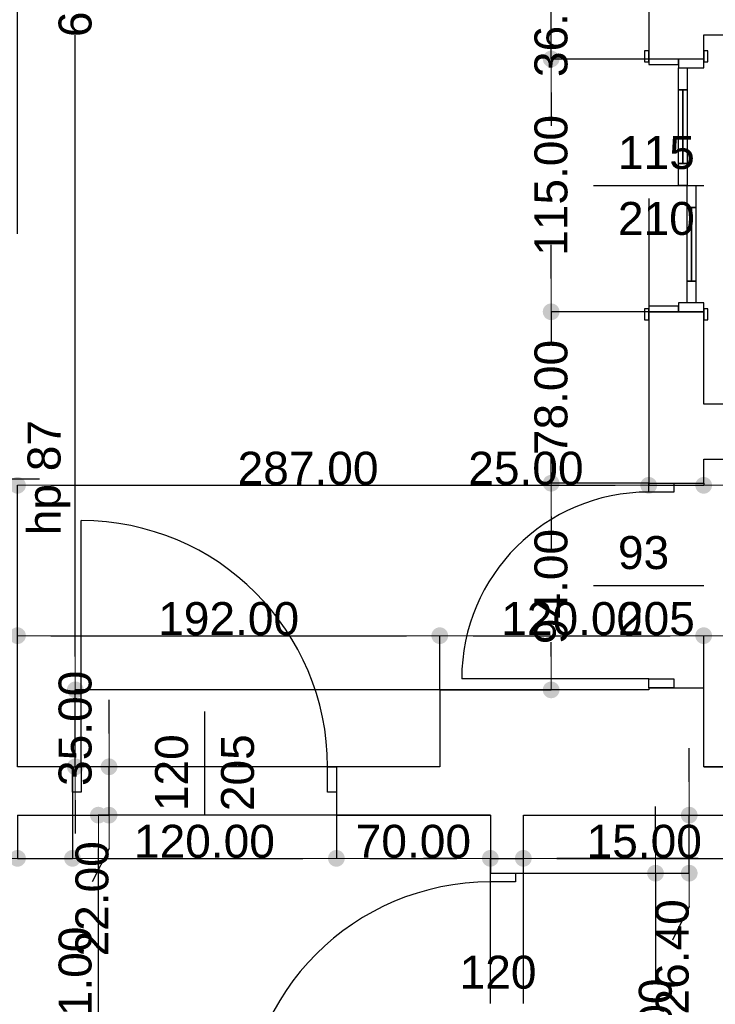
# Model space of a CAD drawing. Header units: millimetres. Extents: x -166872 to -65719, y 14266 to 44345.
# Tile 11 of 65: x -138488 to -135325, y 23389 to 27868. Entities that reach past the tile are written whole.
import ezdxf

# ---------------------------------------------------------------- set-up
doc = ezdxf.new("R2010")
doc.units = ezdxf.units.MM
doc.header["$MEASUREMENT"] = 0
for name, color, linetype in [('Drzwi', 7, 'Continuous'), ('Obiekt', 7, 'Continuous'), ('Słup', 7, 'Continuous'), ('Wymiary', 63, 'Continuous'), ('Ściana', 7, 'Continuous')]:
    doc.layers.add(name, color=color, linetype=linetype)
doc.styles.add('Arial', font='txt')
doc.dimstyles.new('GENERATED_STYLE__1', dxfattribs={"dimtxt": 150, "dimasz": 152, "dimexe": 0.18, "dimexo": 0, "dimgap": 0.09, "dimtad": 1, "dimtih": 1, "dimtoh": 1, "dimlfac": 0.1, "dimzin": 0, "dimdsep": 46, "dimtxsty": 'Arial', "dimblk": 'ARROWHEAD_11', "dimblk1": 'ARROWHEAD_11', "dimblk2": 'ARROWHEAD_11', "dimcen": 0.09, "dimclrd": 114, "dimclre": 114, "dimclrt": 114, "dimazin": 0, "dimtfac": 1, "dimtdec": 4, "dimtmove": 0, "dimatfit": 3, "dimfxl": 1, "dimtolj": 1, "dimtzin": 0, "dimarcsym": 0})
doc.dimstyles.new('GENERATED_STYLE__2', dxfattribs={"dimtxt": 150, "dimasz": 152, "dimexe": 0.18, "dimexo": 0, "dimgap": 0.09, "dimtad": 1, "dimlfac": 0.1, "dimzin": 0, "dimdsep": 46, "dimtxsty": 'Arial', "dimblk": 'ARROWHEAD_11', "dimblk1": 'ARROWHEAD_11', "dimblk2": 'ARROWHEAD_11', "dimcen": 0.09, "dimclrd": 114, "dimclre": 114, "dimclrt": 114, "dimazin": 0, "dimtfac": 1, "dimtdec": 4, "dimtmove": 0, "dimatfit": 3, "dimfxl": 1, "dimtolj": 1, "dimtzin": 0, "dimarcsym": 0})
doc.dimstyles.new('GENERATED_STYLE__3', dxfattribs={"dimtxt": 150, "dimasz": 152, "dimexe": 0.18, "dimexo": 0, "dimgap": 0.09, "dimtad": 1, "dimlfac": 0.1, "dimzin": 0, "dimdsep": 46, "dimtxsty": 'Arial', "dimblk": 'ARROWHEAD_11', "dimblk1": 'ARROWHEAD_11', "dimblk2": 'ARROWHEAD_11', "dimcen": 0.09, "dimclrd": 114, "dimclre": 114, "dimclrt": 114, "dimazin": 0, "dimtfac": 1, "dimtdec": 4, "dimtmove": 2, "dimatfit": 3, "dimfxl": 1, "dimtolj": 1, "dimtzin": 0, "dimarcsym": 0})

# ---------------------------------------------------------------- blocks, each defined once
blk = doc.blocks.new('ARROWHEAD_11')
at = {"color": 0, "linetype": 'Continuous', "lineweight": 0}
blk.add_line((0, 0), (-1, 0), dxfattribs=at)
at = {"color": 0, "linetype": 'Continuous', "lineweight": 0, "const_width": 0.25, "flags": 128}
blk.add_lwpolyline([(-0.125, 0, 1), (0.125, 0, 1)], format="xyb", close=True, dxfattribs=at)
blk = doc.blocks.new('*D5610')
at = {"layer": 'Defpoints', "color": 0}
for p in [(-138498, 24249.3), (-138248, 24249.3), (-138248, 24052.8)]:
    blk.add_point(p, dxfattribs=at)
at = {"layer": 'Wymiary', "color": 114, "lineweight": -2}
for p, q in [((-138498, 24249.3), (-138498, 24052.6)), ((-138248, 24249.3), (-138248, 24052.6)), ((-139310.3, 24052.8), (-138802, 24052.8)), ((-138802, 24052.8), (-138650, 24052.8)), ((-138498, 24052.8), (-138248, 24052.8)), ((-138096, 24052.8), (-137944, 24052.8))]:
    blk.add_line(p, q, dxfattribs=at)
at = {"layer": 'Wymiary', "color": 114, "lineweight": -2, "xscale": 152, "yscale": 152, "zscale": 152}
blk.add_blockref('ARROWHEAD_11', (-138498, 24052.8), dxfattribs=at)
at = {"layer": 'Wymiary', "color": 114, "lineweight": -2, "xscale": 152, "yscale": 152, "zscale": 152, "rotation": 180}
blk.add_blockref('ARROWHEAD_11', (-138248, 24052.8), dxfattribs=at)
at = {"layer": 'Wymiary', "color": 114, "lineweight": 13, "insert": (-139056.2, 24129.4), "char_height": 150, "attachment_point": 5, "style": 'Arial'}
blk.add_mtext('\\A1;25.00', dxfattribs=at)
blk = doc.blocks.new('*D5611')
at = {"layer": 'Defpoints', "color": 0}
for p in [(-138248, 24249.3), (-137048, 24249.3), (-137048, 24052.8)]:
    blk.add_point(p, dxfattribs=at)
at = {"layer": 'Wymiary', "color": 114, "lineweight": -2}
for p, q in [((-138248, 24249.3), (-138248, 24052.6)), ((-137048, 24249.3), (-137048, 24052.6)), ((-138096, 24052.8), (-137200, 24052.8))]:
    blk.add_line(p, q, dxfattribs=at)
at = {"layer": 'Wymiary', "color": 114, "lineweight": -2, "xscale": 152, "yscale": 152, "zscale": 152, "rotation": 180}
blk.add_blockref('ARROWHEAD_11', (-138248, 24052.8), dxfattribs=at)
at = {"layer": 'Wymiary', "color": 114, "lineweight": -2, "xscale": 152, "yscale": 152, "zscale": 152}
blk.add_blockref('ARROWHEAD_11', (-137048, 24052.8), dxfattribs=at)
at = {"layer": 'Wymiary', "color": 114, "lineweight": 13, "insert": (-137648, 24129.4), "char_height": 150, "attachment_point": 5, "style": 'Arial'}
blk.add_mtext('\\A1;120.00', dxfattribs=at)
blk = doc.blocks.new('*D5612')
at = {"layer": 'Defpoints', "color": 0}
for p in [(-137048, 24249.3), (-136348, 24052.8), (-136348, 23392.3)]:
    blk.add_point(p, dxfattribs=at)
at = {"layer": 'Wymiary', "color": 114, "lineweight": -2}
for p, q in [((-137048, 24249.3), (-137048, 24052.6)), ((-136896, 24052.8), (-136500, 24052.8)), ((-136348, 23392.3), (-136348, 24053))]:
    blk.add_line(p, q, dxfattribs=at)
at = {"layer": 'Wymiary', "color": 114, "lineweight": -2, "xscale": 152, "yscale": 152, "zscale": 152, "rotation": 180}
blk.add_blockref('ARROWHEAD_11', (-137048, 24052.8), dxfattribs=at)
at = {"layer": 'Wymiary', "color": 114, "lineweight": -2, "xscale": 152, "yscale": 152, "zscale": 152}
blk.add_blockref('ARROWHEAD_11', (-136348, 24052.8), dxfattribs=at)
at = {"layer": 'Wymiary', "color": 114, "lineweight": 13, "insert": (-136698, 24129.4), "char_height": 150, "attachment_point": 5, "style": 'Arial'}
blk.add_mtext('\\A1;70.00', dxfattribs=at)
blk = doc.blocks.new('*D5613')
at = {"layer": 'Defpoints', "color": 0}
for p in [(-136198, 24052.8), (-136348, 23392.3), (-136198, 23392.3)]:
    blk.add_point(p, dxfattribs=at)
at = {"layer": 'Wymiary', "color": 114, "lineweight": -2}
for p, q in [((-136500, 24052.8), (-136652, 24052.8)), ((-136348, 23392.3), (-136348, 24053)), ((-136348, 24052.8), (-136198, 24052.8)), ((-136198, 23392.3), (-136198, 24053)), ((-135894, 24052.8), (-136046, 24052.8)), ((-135402.4, 24052.8), (-135894, 24052.8))]:
    blk.add_line(p, q, dxfattribs=at)
at = {"layer": 'Wymiary', "color": 114, "lineweight": -2, "xscale": 152, "yscale": 152, "zscale": 152}
blk.add_blockref('ARROWHEAD_11', (-136348, 24052.8), dxfattribs=at)
at = {"layer": 'Wymiary', "color": 114, "lineweight": -2, "xscale": 152, "yscale": 152, "zscale": 152, "rotation": 180}
blk.add_blockref('ARROWHEAD_11', (-136198, 24052.8), dxfattribs=at)
at = {"layer": 'Wymiary', "color": 114, "lineweight": 13, "insert": (-135648.2, 24129.4), "char_height": 150, "attachment_point": 5, "style": 'Arial'}
blk.add_mtext('\\A1;15.00', dxfattribs=at)
blk = doc.blocks.new('*D5614')
at = {"layer": 'Defpoints', "color": 0}
for p in [(-129248, 26879.3), (-129248, 24052.8), (-136198, 23392.3)]:
    blk.add_point(p, dxfattribs=at)
at = {"layer": 'Wymiary', "color": 114, "lineweight": -2}
for p, q in [((-129248, 26879.3), (-129248, 24052.6)), ((-136198, 23392.3), (-136198, 24053)), ((-136046, 24052.8), (-129400, 24052.8))]:
    blk.add_line(p, q, dxfattribs=at)
at = {"layer": 'Wymiary', "color": 114, "lineweight": -2, "xscale": 152, "yscale": 152, "zscale": 152, "rotation": 180}
blk.add_blockref('ARROWHEAD_11', (-136198, 24052.8), dxfattribs=at)
at = {"layer": 'Wymiary', "color": 114, "lineweight": -2, "xscale": 152, "yscale": 152, "zscale": 152}
blk.add_blockref('ARROWHEAD_11', (-129248, 24052.8), dxfattribs=at)
at = {"layer": 'Wymiary', "color": 114, "lineweight": 13, "insert": (-132723, 24129.4), "char_height": 150, "attachment_point": 5, "style": 'Arial'}
blk.add_mtext('\\A1;695.00', dxfattribs=at)
blk = doc.blocks.new('*D5759')
at = {"layer": 'Defpoints', "color": 0}
for p in [(-135628, 30076.8), (-135628, 29859.3), (-138498, 26894.3)]:
    blk.add_point(p, dxfattribs=at)
at = {"layer": 'Wymiary', "color": 114, "lineweight": -2}
for p, q in [((-138498, 26894.3), (-138498, 30077)), ((-138346, 30076.8), (-135780, 30076.8)), ((-135628, 29859.3), (-135628, 30077))]:
    blk.add_line(p, q, dxfattribs=at)
at = {"layer": 'Wymiary', "color": 114, "lineweight": -2, "xscale": 152, "yscale": 152, "zscale": 152, "rotation": 180}
blk.add_blockref('ARROWHEAD_11', (-138498, 30076.8), dxfattribs=at)
at = {"layer": 'Wymiary', "color": 114, "lineweight": -2, "xscale": 152, "yscale": 152, "zscale": 152}
blk.add_blockref('ARROWHEAD_11', (-135628, 30076.8), dxfattribs=at)
at = {"layer": 'Wymiary', "color": 114, "lineweight": 13, "insert": (-137063, 30153.5), "char_height": 150, "attachment_point": 5, "style": 'Arial'}
blk.add_mtext('\\A1;287.00', dxfattribs=at)
blk = doc.blocks.new('*D5761')
at = {"layer": 'Defpoints', "color": 0}
for p in [(-136071.5, 25759.3), (-135628, 25759.3), (-136578, 24819.3)]:
    blk.add_point(p, dxfattribs=at)
at = {"layer": 'Wymiary', "color": 114, "lineweight": -2}
for p, q in [((-135628, 25759.3), (-136071.6, 25759.3)), ((-136071.5, 25607.3), (-136071.5, 25542.2)), ((-136071.5, 24971.3), (-136071.5, 25036.4)), ((-136578, 24819.3), (-136071.3, 24819.3))]:
    blk.add_line(p, q, dxfattribs=at)
at = {"layer": 'Wymiary', "color": 114, "lineweight": -2, "xscale": 152, "yscale": 152, "zscale": 152}
for p, rotation in [((-136071.5, 25759.3), 90), ((-136071.5, 24819.3), 270)]:
    blk.add_blockref('ARROWHEAD_11', p, dxfattribs=dict(at, rotation=rotation))
at = {"layer": 'Wymiary', "color": 114, "lineweight": 13, "insert": (-136071.5, 25289.3), "char_height": 150, "attachment_point": 5, "rotation": 90, "style": 'Arial'}
blk.add_mtext('\\A1;94.00', dxfattribs=at)
blk = doc.blocks.new('*D5762')
at = {"layer": 'Defpoints', "color": 0}
for p in [(-136071.5, 26539.3), (-135628, 26539.3), (-135628, 25759.3)]:
    blk.add_point(p, dxfattribs=at)
at = {"layer": 'Wymiary', "color": 114, "lineweight": -2}
for p, q in [((-136071.5, 26691.3), (-136071.5, 26843.3)), ((-135628, 26539.3), (-136071.6, 26539.3)), ((-136071.5, 26539.3), (-136071.5, 26401.6)), ((-136071.5, 25759.3), (-136071.5, 25897)), ((-135628, 25759.3), (-136071.6, 25759.3)), ((-136071.5, 25607.3), (-136071.5, 25455.3))]:
    blk.add_line(p, q, dxfattribs=at)
at = {"layer": 'Wymiary', "color": 114, "lineweight": -2, "xscale": 152, "yscale": 152, "zscale": 152}
for p, rotation in [((-136071.5, 26539.3), 270), ((-136071.5, 25759.3), 90)]:
    blk.add_blockref('ARROWHEAD_11', p, dxfattribs=dict(at, rotation=rotation))
at = {"layer": 'Wymiary', "color": 114, "lineweight": 13, "insert": (-136071.5, 26149.3), "char_height": 150, "attachment_point": 5, "rotation": 90, "style": 'Arial'}
blk.add_mtext('\\A1;78.00', dxfattribs=at)
blk = doc.blocks.new('*D5763')
at = {"layer": 'Defpoints', "color": 0}
for p in [(-136071.5, 27689.3), (-135628, 27689.3), (-135628, 26539.3)]:
    blk.add_point(p, dxfattribs=at)
at = {"layer": 'Wymiary', "color": 114, "lineweight": -2}
for p, q in [((-135628, 27689.3), (-136071.6, 27689.3)), ((-136071.5, 27537.3), (-136071.5, 27418.4)), ((-136071.5, 26691.3), (-136071.5, 26810.1)), ((-135628, 26539.3), (-136071.6, 26539.3))]:
    blk.add_line(p, q, dxfattribs=at)
at = {"layer": 'Wymiary', "color": 114, "lineweight": -2, "xscale": 152, "yscale": 152, "zscale": 152}
for p, rotation in [((-136071.5, 27689.3), 90), ((-136071.5, 26539.3), 270)]:
    blk.add_blockref('ARROWHEAD_11', p, dxfattribs=dict(at, rotation=rotation))
at = {"layer": 'Wymiary', "color": 114, "lineweight": 13, "insert": (-136071.5, 27114.3), "char_height": 150, "attachment_point": 5, "rotation": 90, "style": 'Arial'}
blk.add_mtext('\\A1;115.00', dxfattribs=at)
blk = doc.blocks.new('*D5764')
at = {"layer": 'Defpoints', "color": 0}
for p in [(-136071.5, 28049.3), (-135628, 28049.3), (-135628, 27689.3)]:
    blk.add_point(p, dxfattribs=at)
at = {"layer": 'Wymiary', "color": 114, "lineweight": -2}
for p, q in [((-136071.5, 28201.3), (-136071.5, 28353.3)), ((-135628, 28049.3), (-136071.6, 28049.3)), ((-136071.5, 27689.3), (-136071.5, 28049.3)), ((-135628, 27689.3), (-136071.6, 27689.3)), ((-136071.5, 27537.3), (-136071.5, 27385.3))]:
    blk.add_line(p, q, dxfattribs=at)
at = {"layer": 'Wymiary', "color": 114, "lineweight": -2, "xscale": 152, "yscale": 152, "zscale": 152}
for p, rotation in [((-136071.5, 28049.3), 270), ((-136071.5, 27689.3), 90)]:
    blk.add_blockref('ARROWHEAD_11', p, dxfattribs=dict(at, rotation=rotation))
at = {"layer": 'Wymiary', "color": 114, "lineweight": 13, "insert": (-136071.5, 27869.3), "char_height": 150, "attachment_point": 5, "rotation": 90, "style": 'Arial'}
blk.add_mtext('\\A1;36.00', dxfattribs=at)
blk = doc.blocks.new('*D5768')
at = {"layer": 'Defpoints', "color": 0}
for p in [(-138081.9, 24469.3), (-136578, 24469.3), (-138276.6, 24249.3)]:
    blk.add_point(p, dxfattribs=at)
at = {"layer": 'Wymiary', "color": 114, "lineweight": -2}
for p, q in [((-138081.9, 24621.3), (-138081.9, 24773.3)), ((-136578, 24469.3), (-138082.1, 24469.3)), ((-138081.9, 24249.3), (-138081.9, 24469.3)), ((-138276.6, 24249.3), (-138081.8, 24249.3)), ((-138081.9, 24097.3), (-138158.6, 23945.3))]:
    blk.add_line(p, q, dxfattribs=at)
at = {"layer": 'Wymiary', "color": 114, "lineweight": -2, "xscale": 152, "yscale": 152, "zscale": 152}
for p, rotation in [((-138081.9, 24469.3), 270), ((-138081.9, 24249.3), 90)]:
    blk.add_blockref('ARROWHEAD_11', p, dxfattribs=dict(at, rotation=rotation))
at = {"layer": 'Wymiary', "color": 114, "lineweight": 13, "insert": (-138158.6, 23868.6), "char_height": 150, "attachment_point": 5, "rotation": 90, "style": 'Arial'}
blk.add_mtext('\\A1;22.00', dxfattribs=at)
blk = doc.blocks.new('*D5769')
at = {"layer": 'Defpoints', "color": 0}
for p in [(-138235.3, 24819.3), (-136578, 24819.3), (-136578, 24469.3)]:
    blk.add_point(p, dxfattribs=at)
at = {"layer": 'Wymiary', "color": 114, "lineweight": -2}
for p, q in [((-138235.3, 24971.3), (-138235.3, 25123.3)), ((-136578, 24819.3), (-138235.5, 24819.3)), ((-138235.3, 24469.3), (-138235.3, 24819.3)), ((-136578, 24469.3), (-138235.5, 24469.3)), ((-138235.3, 24317.3), (-138235.3, 24165.3))]:
    blk.add_line(p, q, dxfattribs=at)
at = {"layer": 'Wymiary', "color": 114, "lineweight": -2, "xscale": 152, "yscale": 152, "zscale": 152}
for p, rotation in [((-138235.3, 24819.3), 270), ((-138235.3, 24469.3), 90)]:
    blk.add_blockref('ARROWHEAD_11', p, dxfattribs=dict(at, rotation=rotation))
at = {"layer": 'Wymiary', "color": 114, "lineweight": 13, "insert": (-138235.3, 24644.3), "char_height": 150, "attachment_point": 5, "rotation": 90, "style": 'Arial'}
blk.add_mtext('\\A1;35.00', dxfattribs=at)
blk = doc.blocks.new('*D5770')
at = {"layer": 'Defpoints', "color": 0}
for p in [(-138235.3, 31399.3), (-136278, 31399.3), (-136578, 24819.3)]:
    blk.add_point(p, dxfattribs=at)
at = {"layer": 'Wymiary', "color": 114, "lineweight": -2}
for p, q in [((-136278, 31399.3), (-138235.5, 31399.3)), ((-138235.3, 31247.3), (-138235.3, 28420.9)), ((-138235.3, 24971.3), (-138235.3, 27797.7)), ((-136578, 24819.3), (-138235.5, 24819.3))]:
    blk.add_line(p, q, dxfattribs=at)
at = {"layer": 'Wymiary', "color": 114, "lineweight": -2, "xscale": 152, "yscale": 152, "zscale": 152}
for p, rotation in [((-138235.3, 31399.3), 90), ((-138235.3, 24819.3), 270)]:
    blk.add_blockref('ARROWHEAD_11', p, dxfattribs=dict(at, rotation=rotation))
at = {"layer": 'Wymiary', "color": 114, "lineweight": 13, "insert": (-138235.3, 28109.3), "char_height": 150, "attachment_point": 5, "rotation": 90, "style": 'Arial'}
blk.add_mtext('\\A1;658.00', dxfattribs=at)
blk = doc.blocks.new('*D5787')
at = {"layer": 'Defpoints', "color": 0}
for p in [(-135628, 27054.3), (-135628, 25749.8), (-138498, 24469.3)]:
    blk.add_point(p, dxfattribs=at)
at = {"layer": 'Wymiary', "color": 114, "lineweight": -2}
for p, q in [((-135628, 27054.3), (-135628, 25749.6)), ((-138498, 24469.3), (-138498, 25750)), ((-138346, 25749.8), (-135780, 25749.8))]:
    blk.add_line(p, q, dxfattribs=at)
at = {"layer": 'Wymiary', "color": 114, "lineweight": -2, "xscale": 152, "yscale": 152, "zscale": 152, "rotation": 180}
blk.add_blockref('ARROWHEAD_11', (-138498, 25749.8), dxfattribs=at)
at = {"layer": 'Wymiary', "color": 114, "lineweight": -2, "xscale": 152, "yscale": 152, "zscale": 152}
blk.add_blockref('ARROWHEAD_11', (-135628, 25749.8), dxfattribs=at)
at = {"layer": 'Wymiary', "color": 114, "lineweight": 13, "insert": (-137176.8, 25826.5), "char_height": 150, "attachment_point": 5, "style": 'Arial'}
blk.add_mtext('\\A1;287.00', dxfattribs=at)
blk = doc.blocks.new('*D5788')
at = {"layer": 'Defpoints', "color": 0}
for p in [(-135628, 27054.3), (-135378, 25759.3), (-135378, 25749.8)]:
    blk.add_point(p, dxfattribs=at)
at = {"layer": 'Wymiary', "color": 114, "lineweight": -2}
for p, q in [((-135628, 27054.3), (-135628, 25749.6)), ((-135378, 25759.3), (-135378, 25749.6)), ((-136440.3, 25749.8), (-135932, 25749.8)), ((-135932, 25749.8), (-135780, 25749.8)), ((-135628, 25749.8), (-135378, 25749.8)), ((-135226, 25749.8), (-135074, 25749.8))]:
    blk.add_line(p, q, dxfattribs=at)
at = {"layer": 'Wymiary', "color": 114, "lineweight": -2, "xscale": 152, "yscale": 152, "zscale": 152}
blk.add_blockref('ARROWHEAD_11', (-135628, 25749.8), dxfattribs=at)
at = {"layer": 'Wymiary', "color": 114, "lineweight": -2, "xscale": 152, "yscale": 152, "zscale": 152, "rotation": 180}
blk.add_blockref('ARROWHEAD_11', (-135378, 25749.8), dxfattribs=at)
at = {"layer": 'Wymiary', "color": 114, "lineweight": 13, "insert": (-136186.2, 25826.5), "char_height": 150, "attachment_point": 5, "style": 'Arial'}
blk.add_mtext('\\A1;25.00', dxfattribs=at)
blk = doc.blocks.new('*D5789')
at = {"layer": 'Defpoints', "color": 0}
for p in [(-132978, 25869.3), (-135378, 25759.3), (-132978, 25749.8)]:
    blk.add_point(p, dxfattribs=at)
at = {"layer": 'Wymiary', "color": 114, "lineweight": -2}
for p, q in [((-132978, 25869.3), (-132978, 25749.6)), ((-135378, 25759.3), (-135378, 25749.6)), ((-135226, 25749.8), (-133130, 25749.8))]:
    blk.add_line(p, q, dxfattribs=at)
at = {"layer": 'Wymiary', "color": 114, "lineweight": -2, "xscale": 152, "yscale": 152, "zscale": 152, "rotation": 180}
blk.add_blockref('ARROWHEAD_11', (-135378, 25749.8), dxfattribs=at)
at = {"layer": 'Wymiary', "color": 114, "lineweight": -2, "xscale": 152, "yscale": 152, "zscale": 152}
blk.add_blockref('ARROWHEAD_11', (-132978, 25749.8), dxfattribs=at)
at = {"layer": 'Wymiary', "color": 114, "lineweight": 13, "insert": (-134178, 25826.5), "char_height": 150, "attachment_point": 5, "style": 'Arial'}
blk.add_mtext('\\A1;240.00', dxfattribs=at)
blk = doc.blocks.new('*D5790')
at = {"layer": 'Defpoints', "color": 0}
for p in [(-136578, 25065.8), (-136578, 24819.3), (-138498, 24469.3)]:
    blk.add_point(p, dxfattribs=at)
at = {"layer": 'Wymiary', "color": 114, "lineweight": -2}
for p, q in [((-138498, 24469.3), (-138498, 25066)), ((-138346, 25065.8), (-136730, 25065.8)), ((-136578, 24819.3), (-136578, 25066))]:
    blk.add_line(p, q, dxfattribs=at)
at = {"layer": 'Wymiary', "color": 114, "lineweight": -2, "xscale": 152, "yscale": 152, "zscale": 152, "rotation": 180}
blk.add_blockref('ARROWHEAD_11', (-138498, 25065.8), dxfattribs=at)
at = {"layer": 'Wymiary', "color": 114, "lineweight": -2, "xscale": 152, "yscale": 152, "zscale": 152}
blk.add_blockref('ARROWHEAD_11', (-136578, 25065.8), dxfattribs=at)
at = {"layer": 'Wymiary', "color": 114, "lineweight": 13, "insert": (-137538, 25142.5), "char_height": 150, "attachment_point": 5, "style": 'Arial'}
blk.add_mtext('\\A1;192.00', dxfattribs=at)
blk = doc.blocks.new('*D5791')
at = {"layer": 'Defpoints', "color": 0}
for p in [(-135378, 25065.8), (-136578, 24819.3), (-135378, 24829.3)]:
    blk.add_point(p, dxfattribs=at)
at = {"layer": 'Wymiary', "color": 114, "lineweight": -2}
for p, q in [((-136578, 24819.3), (-136578, 25066)), ((-136426, 25065.8), (-135530, 25065.8)), ((-135378, 24829.3), (-135378, 25066))]:
    blk.add_line(p, q, dxfattribs=at)
at = {"layer": 'Wymiary', "color": 114, "lineweight": -2, "xscale": 152, "yscale": 152, "zscale": 152, "rotation": 180}
blk.add_blockref('ARROWHEAD_11', (-136578, 25065.8), dxfattribs=at)
at = {"layer": 'Wymiary', "color": 114, "lineweight": -2, "xscale": 152, "yscale": 152, "zscale": 152}
blk.add_blockref('ARROWHEAD_11', (-135378, 25065.8), dxfattribs=at)
at = {"layer": 'Wymiary', "color": 114, "lineweight": 13, "insert": (-135978, 25142.5), "char_height": 150, "attachment_point": 5, "style": 'Arial'}
blk.add_mtext('\\A1;120.00', dxfattribs=at)
blk = doc.blocks.new('*D5792')
at = {"layer": 'Defpoints', "color": 0}
for p in [(-134418, 25065.8), (-135378, 24829.3), (-134418, 24859.3)]:
    blk.add_point(p, dxfattribs=at)
at = {"layer": 'Wymiary', "color": 114, "lineweight": -2}
for p, q in [((-135378, 24829.3), (-135378, 25066)), ((-135226, 25065.8), (-134570, 25065.8)), ((-134418, 24859.3), (-134418, 25066))]:
    blk.add_line(p, q, dxfattribs=at)
at = {"layer": 'Wymiary', "color": 114, "lineweight": -2, "xscale": 152, "yscale": 152, "zscale": 152, "rotation": 180}
blk.add_blockref('ARROWHEAD_11', (-135378, 25065.8), dxfattribs=at)
at = {"layer": 'Wymiary', "color": 114, "lineweight": -2, "xscale": 152, "yscale": 152, "zscale": 152}
blk.add_blockref('ARROWHEAD_11', (-134418, 25065.8), dxfattribs=at)
at = {"layer": 'Wymiary', "color": 114, "lineweight": 13, "insert": (-134898, 25142.5), "char_height": 150, "attachment_point": 5, "style": 'Arial'}
blk.add_mtext('\\A1;96.00', dxfattribs=at)
blk = doc.blocks.new('*D5794')
at = {"layer": 'Defpoints', "color": 0}
for p in [(-135031.2, 25869.3), (-132978, 25869.3), (-135378, 24469.3)]:
    blk.add_point(p, dxfattribs=at)
at = {"layer": 'Wymiary', "color": 114, "lineweight": -2}
for p, q in [((-132978, 25869.3), (-135031.3, 25869.3)), ((-135031.2, 25717.3), (-135031.2, 25473.4)), ((-135031.2, 24621.3), (-135031.2, 24865.1)), ((-135378, 24469.3), (-135031, 24469.3))]:
    blk.add_line(p, q, dxfattribs=at)
at = {"layer": 'Wymiary', "color": 114, "lineweight": -2, "xscale": 152, "yscale": 152, "zscale": 152}
for p, rotation in [((-135031.2, 25869.3), 90), ((-135031.2, 24469.3), 270)]:
    blk.add_blockref('ARROWHEAD_11', p, dxfattribs=dict(at, rotation=rotation))
at = {"layer": 'Wymiary', "color": 114, "lineweight": 13, "insert": (-135031.2, 25169.3), "char_height": 150, "attachment_point": 5, "rotation": 90, "style": 'Arial'}
blk.add_mtext('\\A1;140.00', dxfattribs=at)
blk = doc.blocks.new('*D5799')
at = {"layer": 'Defpoints', "color": 0}
for p in [(-138130.3, 24249.3), (-136348, 24249.3), (-136657.2, 21839.3)]:
    blk.add_point(p, dxfattribs=at)
at = {"layer": 'Wymiary', "color": 114, "lineweight": -2}
for p, q in [((-136348, 24249.3), (-138130.5, 24249.3)), ((-138130.3, 21991.3), (-138130.3, 24097.3)), ((-136657.2, 21839.3), (-138130.5, 21839.3))]:
    blk.add_line(p, q, dxfattribs=at)
at = {"layer": 'Wymiary', "color": 114, "lineweight": -2, "xscale": 152, "yscale": 152, "zscale": 152}
for p, rotation in [((-138130.3, 24249.3), 90), ((-138130.3, 21839.3), 270)]:
    blk.add_blockref('ARROWHEAD_11', p, dxfattribs=dict(at, rotation=rotation))
at = {"layer": 'Wymiary', "color": 114, "lineweight": 13, "insert": (-138235.3, 23421.9), "char_height": 150, "attachment_point": 5, "rotation": 90, "style": 'Arial'}
blk.add_mtext('\\A1;241.00', dxfattribs=at)
blk = doc.blocks.new('*D5801')
at = {"layer": 'Defpoints', "color": 0}
for p in [(-136198, 23985.3), (-135597, 23985.3), (-136198, 22785.3)]:
    blk.add_point(p, dxfattribs=at)
at = {"layer": 'Wymiary', "color": 114, "lineweight": -2}
for p, q in [((-135597, 24137.3), (-135597, 24289.3)), ((-136198, 23985.3), (-135596.8, 23985.3)), ((-135597, 23985.3), (-135597, 23489.9)), ((-135597, 22785.3), (-135597, 22881.6)), ((-136198, 22785.3), (-135596.8, 22785.3)), ((-135597, 22633.3), (-135597, 22481.3))]:
    blk.add_line(p, q, dxfattribs=at)
at = {"layer": 'Wymiary', "color": 114, "lineweight": -2, "xscale": 152, "yscale": 152, "zscale": 152}
for p, rotation in [((-135597, 23985.3), 270), ((-135597, 22785.3), 90)]:
    blk.add_blockref('ARROWHEAD_11', p, dxfattribs=dict(at, rotation=rotation))
at = {"layer": 'Wymiary', "color": 114, "lineweight": 13, "insert": (-135597, 23185.7), "char_height": 150, "attachment_point": 5, "rotation": 90, "style": 'Arial'}
blk.add_mtext('\\A1;120.00', dxfattribs=at)
blk = doc.blocks.new('*D5802')
at = {"layer": 'Defpoints', "color": 0}
for p in [(-136198, 24249.3), (-135443.7, 24249.3), (-136198, 23985.3)]:
    blk.add_point(p, dxfattribs=at)
at = {"layer": 'Wymiary', "color": 114, "lineweight": -2}
for p, q in [((-135443.7, 24401.3), (-135443.7, 24553.3)), ((-136198, 24249.3), (-135443.5, 24249.3)), ((-135443.7, 23985.3), (-135443.7, 24249.3)), ((-136198, 23985.3), (-135443.5, 23985.3)), ((-135443.7, 23833.3), (-135520.3, 23681.3))]:
    blk.add_line(p, q, dxfattribs=at)
at = {"layer": 'Wymiary', "color": 114, "lineweight": -2, "xscale": 152, "yscale": 152, "zscale": 152}
for p, rotation in [((-135443.7, 24249.3), 270), ((-135443.7, 23985.3), 90)]:
    blk.add_blockref('ARROWHEAD_11', p, dxfattribs=dict(at, rotation=rotation))
at = {"layer": 'Wymiary', "color": 114, "lineweight": 13, "insert": (-135520.3, 23604.6), "char_height": 150, "attachment_point": 5, "rotation": 90, "style": 'Arial'}
blk.add_mtext('\\A1;26.40', dxfattribs=at)

msp = doc.modelspace()

# ---------------------------------------------------------------- linework, layer by layer
at = {"layer": 'Drzwi'}
for p, q in [((-135628.018, 27726.281), (-135647.018, 27726.281)), ((-135647.018, 27726.281), (-135647.018, 27676.281)), ((-135628.018, 27676.281), (-135628.018, 27726.281)), ((-135628.018, 27689.281), (-135628.018, 27726.281)), ((-135493.018, 27689.281), (-135628.018, 27689.281)), ((-135628.018, 27689.281), (-135628.018, 27664.281)), ((-135493.018, 27689.281), (-135628.018, 27689.281)), ((-135493.018, 27664.281), (-135493.018, 27689.281)), ((-135378.018, 27689.281), (-135493.018, 27689.281)), ((-135493.018, 27689.281), (-135493.018, 27649.281)), ((-135378.018, 27689.281), (-135493.018, 27689.281)), ((-135359.018, 27726.281), (-135378.018, 27726.281)), ((-135378.018, 27726.281), (-135378.018, 27676.281)), ((-135378.018, 27689.281), (-135378.018, 27726.281)), ((-135378.018, 27649.281), (-135378.018, 27689.281)), ((-135359.018, 27676.281), (-135359.018, 27726.281)), ((-135647.018, 27676.281), (-135628.018, 27676.281)), ((-135628.018, 27664.281), (-135493.018, 27664.281)), ((-135493.018, 27649.281), (-135378.018, 27649.281)), ((-135493.018, 27549.281), (-135493.018, 27649.281)), ((-135493.018, 27649.281), (-135453.018, 27649.281)), ((-135453.018, 27649.281), (-135453.018, 27549.281)), ((-135378.018, 27676.281), (-135359.018, 27676.281)), ((-135493.018, 27549.281), (-135473.018, 27549.281)), ((-135493.018, 27214.281), (-135493.018, 27549.281)), ((-135453.018, 27549.281), (-135493.018, 27549.281)), ((-135473.018, 27549.281), (-135473.018, 27214.281)), ((-135473.018, 27549.281), (-135453.018, 27549.281)), ((-135473.018, 27214.281), (-135473.018, 27549.281)), ((-135473.018, 27214.281), (-135473.018, 27549.281)), ((-135453.018, 27549.281), (-135453.018, 27214.281)), ((-135473.018, 27214.281), (-135493.018, 27214.281)), ((-135493.018, 27114.281), (-135493.018, 27214.281)), ((-135493.018, 27214.281), (-135453.018, 27214.281)), ((-135453.018, 27214.281), (-135473.018, 27214.281)), ((-135453.018, 27214.281), (-135453.018, 27114.281)), ((-135453.018, 27114.281), (-135493.018, 27114.281)), ((-135453.018, 27014.281), (-135453.018, 27114.281)), ((-135453.018, 27114.281), (-135413.018, 27114.281)), ((-135413.018, 27114.281), (-135413.018, 27014.281)), ((-135453.018, 27014.281), (-135433.018, 27014.281)), ((-135453.018, 26679.281), (-135453.018, 27014.281)), ((-135413.018, 27014.281), (-135453.018, 27014.281)), ((-135433.018, 27014.281), (-135433.018, 26679.281)), ((-135433.018, 27014.281), (-135413.018, 27014.281)), ((-135433.018, 26679.281), (-135433.018, 27014.281)), ((-135433.018, 26679.281), (-135433.018, 27014.281)), ((-135413.018, 27014.281), (-135413.018, 26679.281)), ((-135433.018, 26679.281), (-135453.018, 26679.281)), ((-135453.018, 26579.281), (-135453.018, 26679.281)), ((-135453.018, 26679.281), (-135413.018, 26679.281)), ((-135413.018, 26679.281), (-135433.018, 26679.281)), ((-135413.018, 26679.281), (-135413.018, 26579.281)), ((-135493.018, 26564.281), (-135628.018, 26564.281)), ((-135628.018, 26564.281), (-135628.018, 26539.281)), ((-135378.018, 26579.281), (-135493.018, 26579.281)), ((-135493.018, 26579.281), (-135493.018, 26539.281)), ((-135493.018, 26539.281), (-135493.018, 26564.281)), ((-135413.018, 26579.281), (-135453.018, 26579.281)), ((-135378.018, 26539.281), (-135378.018, 26579.281)), ((-135647.018, 26552.281), (-135647.018, 26502.281)), ((-135628.018, 26552.281), (-135647.018, 26552.281)), ((-135628.018, 26502.281), (-135628.018, 26552.281)), ((-135628.018, 26539.281), (-135493.018, 26539.281)), ((-135493.018, 26539.281), (-135628.018, 26539.281)), ((-135628.018, 26539.281), (-135628.018, 26502.281)), ((-135493.018, 26539.281), (-135378.018, 26539.281)), ((-135378.018, 26539.281), (-135493.018, 26539.281)), ((-135378.018, 26552.281), (-135378.018, 26502.281)), ((-135359.018, 26552.281), (-135378.018, 26552.281)), ((-135378.018, 26539.281), (-135378.018, 26502.281)), ((-135359.018, 26502.281), (-135359.018, 26552.281)), ((-135647.018, 26502.281), (-135628.018, 26502.281)), ((-135378.018, 26502.281), (-135359.018, 26502.281)), ((-135628.018, 25719.281), (-135628.018, 25759.281)), ((-135628.018, 25759.281), (-135513.018, 25759.281)), ((-135628.018, 25759.281), (-135513.018, 25759.281)), ((-135513.018, 25759.281), (-135513.018, 25719.281)), ((-135513.018, 25719.281), (-135628.018, 25719.281)), ((-138208.018, 24469.281), (-138208.018, 25589.281)), ((-135628.018, 24869.281), (-136478.018, 24869.281)), ((-135628.018, 24829.281), (-135628.018, 24869.281)), ((-135628.018, 24869.281), (-135513.018, 24869.281)), ((-135513.018, 24869.281), (-135513.018, 24829.281)), ((-135513.018, 24829.281), (-135628.018, 24829.281)), ((-135628.018, 24829.281), (-135513.018, 24829.281)), ((-138248.018, 24469.281), (-138208.018, 24469.281)), ((-138248.018, 24354.281), (-138248.018, 24469.281)), ((-138248.018, 24469.281), (-138248.018, 24354.281)), ((-138208.018, 24469.281), (-138208.018, 24354.281)), ((-137088.018, 24354.281), (-137088.018, 24469.281)), ((-137088.018, 24469.281), (-137048.018, 24469.281)), ((-137048.018, 24469.281), (-137048.018, 24354.281)), ((-137048.018, 24469.281), (-137048.018, 24354.281)), ((-138208.018, 24354.281), (-138248.018, 24354.281)), ((-137048.018, 24354.281), (-137088.018, 24354.281)), ((-136348.018, 23945.281), (-136348.018, 23985.281)), ((-136348.018, 23985.281), (-136233.018, 23985.281)), ((-136348.018, 23985.281), (-136233.018, 23985.281)), ((-136233.018, 23985.281), (-136233.018, 23945.281)), ((-136233.018, 23945.281), (-136348.018, 23945.281))]:
    msp.add_line(p, q, dxfattribs=at)
for centre, radius, start, end in [((-135628.018, 24869.281), 850, 90, 180), ((-138208.018, 24469.281), 1120, 0, 90), ((-136348.018, 22825.281), 1120, 90, 180)]:
    msp.add_arc(centre, radius, start, end, dxfattribs=at)
at = {"layer": 'Obiekt'}
for p, q in [((-135879.397, 27114.281), (-135378.018, 27114.281)), ((-139138.018, 25779.281), (-138398.018, 25779.281)), ((-135879.397, 25294.281), (-135378.018, 25294.281)), ((-137648.018, 24720.66), (-137648.018, 24249.281))]:
    msp.add_line(p, q, dxfattribs=at)
at = {"layer": 'Słup'}
for p, q in [((-136578.018, 24819.281), (-136578.018, 24469.281)), ((-135628.018, 24819.281), (-136578.018, 24819.281))]:
    msp.add_line(p, q, dxfattribs=at)
at = {"layer": 'Ściana'}
for p, q in [((-135628.018, 27689.281), (-135628.018, 27726.281)), ((-135493.018, 27689.281), (-135628.018, 27689.281)), ((-135378.018, 27689.281), (-135493.018, 27689.281)), ((-135378.018, 27689.281), (-135378.018, 27726.281)), ((-135628.018, 26539.281), (-135628.018, 26502.281)), ((-135493.018, 26539.281), (-135628.018, 26539.281)), ((-135378.018, 26539.281), (-135493.018, 26539.281)), ((-135378.018, 26539.281), (-135378.018, 26502.281)), ((-135628.018, 25759.281), (-135513.018, 25759.281)), ((-135513.018, 25759.281), (-135378.018, 25759.281)), ((-135628.018, 24829.281), (-135513.018, 24829.281)), ((-135513.018, 24829.281), (-135378.018, 24829.281)), ((-138248.018, 24469.281), (-138248.018, 24354.281)), ((-137048.018, 24469.281), (-137048.018, 24354.281)), ((-138248.018, 24354.281), (-138248.018, 24249.281)), ((-137048.018, 24354.281), (-137048.018, 24249.281)), ((-136348.018, 23985.281), (-136233.018, 23985.281)), ((-136233.018, 23985.281), (-136198.018, 23985.281))]:
    msp.add_line(p, q, dxfattribs=at)
at = {"layer": 'Ściana', "flags": 128}
for points in [[(-135628.018, 28049.281), (-135628.018, 27689.281)], [(-135378.018, 27689.281), (-135378.018, 27799.281)], [(-135378.018, 27799.281), (-133078.018, 27799.281)], [(-135628.018, 26539.281), (-135628.018, 25759.281)], [(-135378.018, 26119.281), (-135378.018, 26539.281)], [(-133078.018, 26119.281), (-135378.018, 26119.281)], [(-135378.018, 25759.281), (-135378.018, 25869.281)], [(-135378.018, 25869.281), (-132978.018, 25869.281)], [(-135628.018, 24829.281), (-135628.018, 24819.281)], [(-135378.018, 24469.281), (-135378.018, 24829.281)], [(-138248.018, 24469.281), (-138498.018, 24469.281)], [(-136578.018, 24469.281), (-137048.018, 24469.281)], [(-134418.018, 24469.281), (-135378.018, 24469.281)], [(-138498.018, 24249.281), (-138248.018, 24249.281)], [(-137048.018, 24249.281), (-136348.018, 24249.281)], [(-136348.018, 24249.281), (-136348.018, 23985.281)], [(-136198.018, 24249.281), (-129248.018, 24249.281)], [(-136198.018, 23985.281), (-136198.018, 24249.281)]]:
    msp.add_lwpolyline(points, dxfattribs=at)

# ---------------------------------------------------------------- texts
at = {"layer": 'Obiekt', "char_height": 150, "attachment_point": 7, "style": 'Arial'}
for s, insert in [('\\A1;{\\fArial|b0|i0|c238|p38;115}', (-135767.845, 27186.813)), ('\\A1;{\\fArial|b0|i0|c238|p38;210}', (-135767.845, 26886.813)), ('\\A1;{\\fArial|b0|i0|c238|p38;93}', (-135767.845, 25366.71)), ('\\A1;{\\fArial|b0|i0|c238|p38;205}', (-135767.845, 25066.813)), ('\\A1;{\\fArial|b0|i0|c238|p38;120}', (-136487.845, 23457.813))]:
    msp.add_mtext(s, dxfattribs=dict(at, insert=insert))
at = {"layer": 'Obiekt', "char_height": 150, "attachment_point": 7, "rotation": 90, "style": 'Arial'}
for s, insert in [('\\A1;{\\fArial|b0|i0|c238|p38;hp 87}', (-138257.184, 25522.824)), ('\\A1;{\\fArial|b0|i0|c238|p38;120}', (-137720.55, 24267.621)), ('\\A1;{\\fArial|b0|i0|c238|p38;205}', (-137420.55, 24267.621))]:
    msp.add_mtext(s, dxfattribs=dict(at, insert=insert))

# ---------------------------------------------------------------- dimensions: what is measured, and where the dimension line sits
at = {"layer": 'Wymiary', "lineweight": 13}
for base, p1, p2, dimstyle, picture, middle in [((-138235.29, 31399.281), (-136578.018, 24819.281), (-136278.018, 31399.281), 'GENERATED_STYLE__2', '*D5770', (-138235.29, 28109.281)), ((-136071.453, 28049.281), (-135628.018, 27689.281), (-135628.018, 28049.281), 'GENERATED_STYLE__2', '*D5764', (-136071.453, 27869.281)), ((-136071.453, 27689.281), (-135628.018, 26539.281), (-135628.018, 27689.281), 'GENERATED_STYLE__2', '*D5763', (-136071.453, 27114.281)), ((-136071.453, 26539.281), (-135628.018, 25759.281), (-135628.018, 26539.281), 'GENERATED_STYLE__2', '*D5762', (-136071.453, 26149.281)), ((-135031.165, 25869.281), (-135378.018, 24469.281), (-132978.018, 25869.281), 'GENERATED_STYLE__2', '*D5794', (-135031.165, 25169.281)), ((-136071.453, 25759.281), (-136578.018, 24819.281), (-135628.018, 25759.281), 'GENERATED_STYLE__2', '*D5761', (-136071.453, 25289.281)), ((-138235.29, 24819.281), (-136578.018, 24469.281), (-136578.018, 24819.281), 'GENERATED_STYLE__2', '*D5769', (-138235.29, 24644.281)), ((-138081.938, 24469.281), (-138276.648, 24249.281), (-136578.018, 24469.281), 'GENERATED_STYLE__2', '*D5768', (-138158.614, 23868.605)), ((-135443.66, 24249.281), (-136198.018, 23985.281), (-136198.018, 24249.281), 'GENERATED_STYLE__2', '*D5802', (-135520.336, 23604.605)), ((-138130.29, 24249.281), (-136657.203, 21839.32), (-136348.018, 24249.281), 'GENERATED_STYLE__3', '*D5799', (-138235.29, 23421.89)), ((-135597.012, 23985.281), (-136198.018, 22785.281), (-136198.018, 23985.281), 'GENERATED_STYLE__2', '*D5801', (-135597.012, 23185.738))]:
    dim = msp.add_linear_dim(base=base, p1=p1, p2=p2, angle=90, dimstyle=dimstyle, dxfattribs=at)
    dim.commit()
    dim.dimension.update_dxf_attribs({"geometry": picture, "text_midpoint": middle, "dimtype": 128, "text_rotation": 90})
for base, p1, p2, picture, middle in [((-135628.018, 30076.803), (-138498.018, 26894.301), (-135628.018, 29859.281), '*D5759', (-137063.018, 30076.803)), ((-135628.018, 25749.803), (-138498.018, 24469.281), (-135628.018, 27054.281), '*D5787', (-137176.847, 25749.803)), ((-135378.018, 25749.803), (-135628.018, 27054.281), (-135378.018, 25759.281), '*D5788', (-136186.218, 25749.803)), ((-129248.018, 24052.771), (-136198.018, 23392.281), (-129248.018, 26879.301), '*D5614', (-132723.018, 24052.771)), ((-132978.018, 25749.803), (-135378.018, 25759.281), (-132978.018, 25869.281), '*D5789', (-134178.018, 25749.803)), ((-136578.018, 25065.836), (-138498.018, 24469.281), (-136578.018, 24819.281), '*D5790', (-137538.018, 25065.836)), ((-135378.018, 25065.836), (-136578.018, 24819.281), (-135378.018, 24829.281), '*D5791', (-135978.018, 25065.836)), ((-134418.018, 25065.836), (-135378.018, 24829.281), (-134418.018, 24859.281), '*D5792', (-134898.018, 25065.836)), ((-138248.018, 24052.771), (-138498.018, 24249.281), (-138248.018, 24249.281), '*D5610', (-139056.218, 24052.771)), ((-137048.018, 24052.771), (-138248.018, 24249.281), (-137048.018, 24249.281), '*D5611', (-137648.018, 24052.771)), ((-136348.018, 24052.771), (-137048.018, 24249.281), (-136348.018, 23392.281), '*D5612', (-136698.018, 24052.771)), ((-136198.018, 24052.771), (-136348.018, 23392.281), (-136198.018, 23392.281), '*D5613', (-135648.158, 24052.771))]:
    dim = msp.add_linear_dim(base=base, p1=p1, p2=p2, dimstyle='GENERATED_STYLE__1', dxfattribs=at)
    dim.commit()
    dim.dimension.update_dxf_attribs({"geometry": picture, "text_midpoint": middle, "dimtype": 128})

doc.saveas('drawing.dxf')
